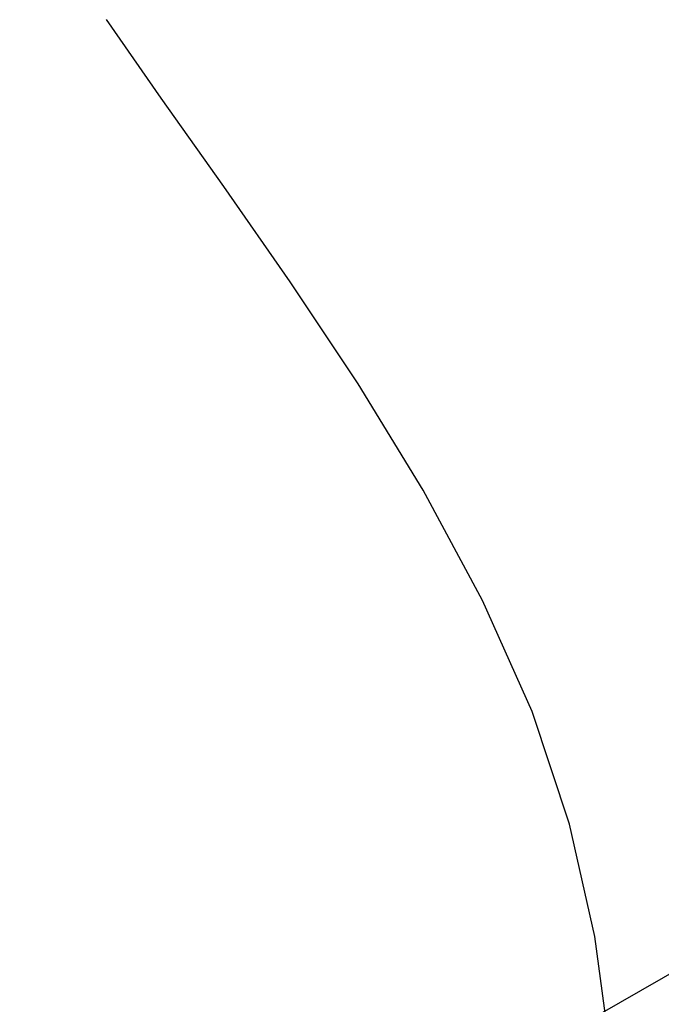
# Model space of a CAD drawing. Extents: x 0 to 370488, y 0 to 4202825.
# Tile 157 of 256: x 360075 to 360084, y 4200848 to 4200862. Entities that reach past the tile are written whole.
import ezdxf

# ---------------------------------------------------------------- set-up
doc = ezdxf.new("R2010")
doc.units = 0
doc.header["$LTSCALE"] = 0.5
doc.header["$MEASUREMENT"] = 0
doc.linetypes.add('CONTI', pattern=[0])
doc.layers.add('(014) Водопровод', color=5, linetype='ИК_Водопровод -------в--------')
doc.layers.add('GORIZDEFAULT', color=32, linetype='CONTI')
doc.styles.get("Standard").update_dxf_attribs({"font": 'isocpeur.ttf'})
doc.linetypes.add('ИК_Водопровод -------в--------', pattern='A,9,-0.6,["В",Standard,S=1.2,R=0,X=0,Y=-0.6],-1.2', length=10.8)

msp = doc.modelspace()

# ---------------------------------------------------------------- linework, layer by layer
at = {"layer": '(014) Водопровод', "elevation": 1.817, "flags": 128}
msp.add_lwpolyline([(359950.099, 4200775.952), (359978.946, 4200791.494), (360008.619, 4200807.482), (360029.096, 4200818.514), (360041.267, 4200825.071), (360070.408, 4200840.167), (360102.974, 4200858.827), (360166.599, 4200896.426), (360296.363, 4200972.483), (360388.585, 4201019.441), (360467.432, 4201064.151), (360558.05, 4201111.93), (360748.177, 4201205.15), (360877.583, 4201278.731), (360897.819, 4201292.401)], dxfattribs=at)
at = {"layer": 'GORIZDEFAULT', "color": 32}
msp.add_polyline3d([(360080.7, 4200828.78, 554.5), (360080.94, 4200830.4, 554.5), (360081.23, 4200831.4, 554.5), (360081.56, 4200832.6, 554.5), (360081.93, 4200833.98, 554.5), (360082.3, 4200835.49, 554.5), (360082.67, 4200837.1, 554.5), (360083.01, 4200838.77, 554.5), (360083.3, 4200840.47, 554.5), (360083.53, 4200842.15, 554.5), (360083.67, 4200843.82, 554.5), (360083.71, 4200845.48, 554.5), (360083.63, 4200847.13, 554.5), (360083.41, 4200848.78, 554.5), (360083.04, 4200850.41, 554.5), (360082.5, 4200852.04, 554.5), (360081.78, 4200853.65, 554.5), (360080.92, 4200855.25, 554.5), (360079.98, 4200856.79, 554.5), (360078.99, 4200858.27, 554.5), (360078.03, 4200859.65, 554.5), (360077.12, 4200860.93, 554.5), (360076.33, 4200862.07, 554.5)], dxfattribs=at)

doc.saveas('drawing.dxf')
